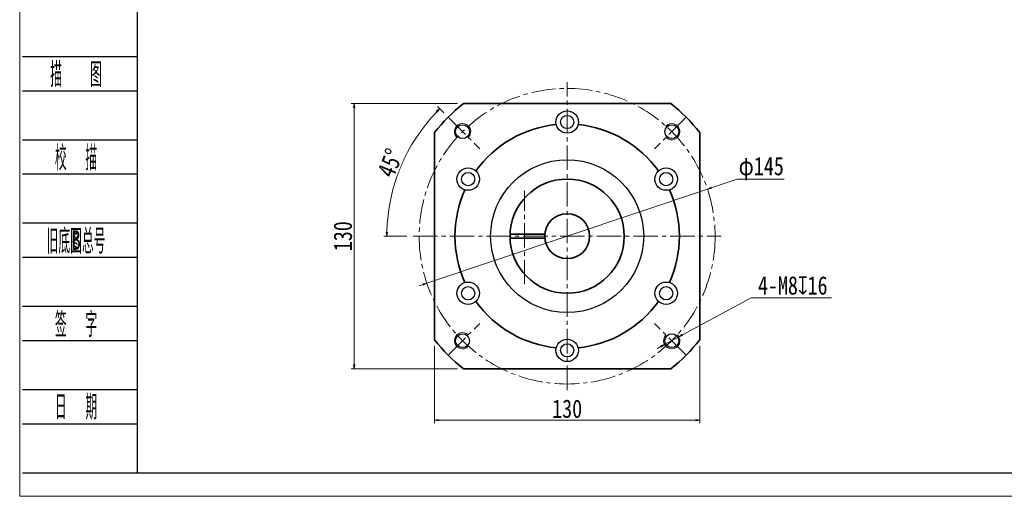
# Model space of a CAD drawing. Header units: millimetres. Extents: x -34 to 938, y -14 to 671.
# Tile 1 of 8: x -31 to 452, y -14 to 220. Entities that reach past the tile are written whole.
import ezdxf
from ezdxf.enums import TextEntityAlignment as Align

# ---------------------------------------------------------------- set-up
doc = ezdxf.new("R2010")
doc.units = ezdxf.units.MM
doc.linetypes.add('点画线', pattern=[18, 12, -2, 2, -2])
doc.layers.add('2细线层', color=4, linetype='Continuous')
doc.layers.add('6文字层', color=3, linetype='Continuous')
for name, color, linetype, lineweight in [('EB0', 7, 'Continuous', 35), ('中心线层', 1, '点画线', 18), ('图框_外框线', 7, 'Continuous', 18), ('尺寸线层', 3, 'Continuous', 18), ('粗实线层', 7, 'Continuous', 35), ('细实线层', 7, 'Continuous', 18)]:
    doc.layers.add(name, color=color, linetype=linetype, lineweight=lineweight)
doc.styles.add('PC_TEXTSTYLE', font='ISOCP.SHX', dxfattribs={"width": 0.707, "bigfont": 'GBCBIG.SHX'})
doc.styles.get("Standard").update_dxf_attribs({"font": 'SimSun.ttf'})
doc.styles.add('宋体', font='SimSun.ttf', dxfattribs={"width": 0.8})
doc.dimstyles.new('A水平标注$0', dxfattribs={"dimtxt": 3.5, "dimasz": 2, "dimexe": 1.5, "dimexo": 3, "dimgap": 1.1, "dimtad": 1, "dimtoh": 1, "dimdec": 4, "dimdsep": 46, "dimtxsty": '宋体', "dimblk": 'OPEN', "dimcen": 3, "dimclrd": 3, "dimclre": 3, "dimclrt": 6, "dimadec": 0, "dimazin": 0, "dimtm": 1e-09, "dimtfac": 1, "dimtdec": 4, "dimtix": 1, "dimtmove": 0, "dimatfit": 3, "dimldrblk": 'OPEN', "dimfxl": 0, "dimlwd": 13, "dimlwe": 13, "dimarcsym": 0})
doc.dimstyles.new('D直径标注φ25', dxfattribs={"dimtxt": 3.5, "dimasz": 2, "dimexe": 1, "dimexo": 3, "dimtad": 1, "dimtoh": 1, "dimdec": 1, "dimdsep": 46, "dimtxsty": '宋体', "dimblk": 'OPEN', "dimcen": 3, "dimclrd": 3, "dimclre": 3, "dimclrt": 130, "dimadec": 0, "dimazin": 0, "dimtm": 1e-09, "dimtfac": 1, "dimtdec": 1, "dimtmove": 0, "dimatfit": 0, "dimldrblk": 'OPEN', "dimfxl": 0, "dimlwd": 13, "dimlwe": 13, "dimarcsym": 0})
doc.dimstyles.new('螺孔(M8-7H)', dxfattribs={"dimtxt": 3.5, "dimasz": 2, "dimexe": 1.25, "dimexo": 3, "dimtad": 1, "dimtoh": 1, "dimdec": 4, "dimdsep": 46, "dimtxsty": '宋体', "dimblk": 'OPEN', "dimcen": 3, "dimclrd": 3, "dimclre": 3, "dimclrt": 2, "dimadec": 0, "dimazin": 0, "dimtm": 1e-09, "dimtfac": 1, "dimtdec": 4, "dimtmove": 0, "dimatfit": 3, "dimldrblk": 'OPEN', "dimfxl": 0, "dimlwd": 9, "dimlwe": 9, "dimarcsym": 0})

# ---------------------------------------------------------------- blocks, each defined once
blk = doc.blocks.new('_Open')
at = {"color": 0, "linetype": 'ByBlock', "lineweight": -2}
for p, q in [((-1, 0.17), (0, 0)), ((-1, -0.17), (0, 0)), ((0, 0), (-1, 0))]:
    blk.add_line(p, q, dxfattribs=at)
blk = doc.blocks.new('*D28')
at = {"layer": 'Defpoints', "color": 0, "transparency": 16777216}
for p in [(186.76, 178.48), (133.17, 48.48), (186.76, 48.48)]:
    blk.add_point(p, dxfattribs=at)
at = {"layer": '尺寸线层', "color": 3, "lineweight": 13, "transparency": 16777216}
for p, q in [((183.76, 178.48), (131.67, 178.48)), ((133.17, 176.48), (133.17, 50.48)), ((183.76, 48.48), (131.67, 48.48))]:
    blk.add_line(p, q, dxfattribs=at)
at = {"layer": '尺寸线层', "color": 3, "lineweight": 13, "transparency": 16777216, "xscale": 2, "yscale": 2, "zscale": 2}
for p, rotation in [((133.17, 178.48), 89.99999999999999), ((133.17, 48.48), 270)]:
    blk.add_blockref('_Open', p, dxfattribs=dict(at, rotation=rotation))
at = {"layer": '尺寸线层', "color": 6, "transparency": 16777216, "insert": (127.67, 113.48), "char_height": 9, "attachment_point": 5, "rotation": 90, "style": '宋体', "bg_fill": 3, "box_fill_scale": 1.1, "bg_fill_color": 257, "bg_fill_transparency": 0}
blk.add_mtext('130', dxfattribs=at)
blk = doc.blocks.new('*D29')
at = {"layer": 'Defpoints', "color": 0, "transparency": 16777216}
for p in [(179.23, 171.82), (194.71, 156.34), (162.07, 113.48), (313.07, 113.48)]:
    blk.add_point(p, dxfattribs=at)
at = {"layer": '尺寸线层', "color": 3, "lineweight": 13, "transparency": 16777216}
for p, q in [((177.11, 173.94), (174.02, 177.03)), ((159.07, 113.48), (147.7, 113.48))]:
    blk.add_line(p, q, dxfattribs=at)
blk.add_arc((237.57, 113.48), 88.37, 136.2968, 178.7032, dxfattribs=at)
at = {"layer": '尺寸线层', "color": 3, "lineweight": 13, "transparency": 16777216, "xscale": 2, "yscale": 2, "zscale": 2}
for p, rotation in [((175.08, 175.97), 45.64838103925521), ((149.2, 113.48), 269.3516189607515)]:
    blk.add_blockref('_Open', p, dxfattribs=dict(at, rotation=rotation))
at = {"layer": '尺寸线层', "color": 6, "transparency": 16777216, "insert": (150.89, 149.39), "char_height": 9, "attachment_point": 5, "rotation": 67.5, "style": '宋体', "bg_fill": 3, "box_fill_scale": 1.1, "bg_fill_color": 257, "bg_fill_transparency": 0}
blk.add_mtext('45%%d', dxfattribs=at)
at = {"layer": 'Defpoints', "color": 0, "transparency": 16777216}
blk.add_point((155.92, 147.3), dxfattribs=at)
blk = doc.blocks.new('*D30')
at = {"layer": 'Defpoints', "color": 0, "transparency": 16777216}
for p in [(306.3, 136.55), (168.83, 90.42)]:
    blk.add_point(p, dxfattribs=at)
at = {"layer": '尺寸线层', "color": 3, "lineweight": 13, "transparency": 16777216}
for p, q in [((320.88, 141.44), (308.2, 137.18)), ((343.98, 141.44), (320.88, 141.44)), ((168.83, 90.42), (306.3, 136.55)), ((166.94, 89.78), (165.04, 89.15))]:
    blk.add_line(p, q, dxfattribs=at)
at = {"layer": '尺寸线层', "color": 3, "lineweight": 13, "transparency": 16777216, "xscale": 2, "yscale": 2, "zscale": 2}
for p, rotation in [((306.3, 136.55), 198.5492004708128), ((168.83, 90.42), 18.54920047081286)]:
    blk.add_blockref('_Open', p, dxfattribs=dict(at, rotation=rotation))
at = {"layer": '尺寸线层', "color": 130, "transparency": 16777216, "insert": (332.68, 146.64), "char_height": 9, "attachment_point": 5, "style": '宋体', "bg_fill": 3, "box_fill_scale": 1.1, "bg_fill_color": 257, "bg_fill_transparency": 0}
blk.add_mtext('φ145', dxfattribs=at)
blk = doc.blocks.new('*D31')
at = {"layer": 'Defpoints', "color": 0, "transparency": 16777216}
for p in [(172.57, 62.68), (302.57, 62.68), (302.57, 23.3)]:
    blk.add_point(p, dxfattribs=at)
at = {"layer": '尺寸线层', "color": 3, "lineweight": 13, "transparency": 16777216}
for p, q in [((172.57, 59.68), (172.57, 21.8)), ((302.57, 59.68), (302.57, 21.8)), ((174.57, 23.3), (300.57, 23.3))]:
    blk.add_line(p, q, dxfattribs=at)
at = {"layer": '尺寸线层', "color": 3, "lineweight": 13, "transparency": 16777216, "xscale": 2, "yscale": 2, "zscale": 2, "rotation": 180}
blk.add_blockref('_Open', (172.57, 23.3), dxfattribs=at)
at = {"layer": '尺寸线层', "color": 3, "lineweight": 13, "transparency": 16777216, "xscale": 2, "yscale": 2, "zscale": 2}
blk.add_blockref('_Open', (302.57, 23.3), dxfattribs=at)
at = {"layer": '尺寸线层', "color": 6, "transparency": 16777216, "insert": (237.57, 28.8), "char_height": 9, "attachment_point": 5, "style": '宋体', "bg_fill": 3, "box_fill_scale": 1.1, "bg_fill_color": 257, "bg_fill_transparency": 0}
blk.add_mtext('130', dxfattribs=at)
blk = doc.blocks.new('*D32')
at = {"color": 3, "lineweight": 9, "transparency": 16777216}
for p, q in [((327.71, 83.19), (294.11, 65.07)), ((367.04, 83.19), (327.71, 83.19)), ((285.31, 60.32), (292.35, 64.12)), ((283.55, 59.37), (281.79, 58.42))]:
    blk.add_line(p, q, dxfattribs=at)
at = {"layer": 'Defpoints', "color": 0, "transparency": 16777216}
for p in [(292.35, 64.12), (285.31, 60.32)]:
    blk.add_point(p, dxfattribs=at)
at = {"color": 3, "lineweight": 9, "transparency": 16777216, "xscale": 2, "yscale": 2, "zscale": 2}
for p, rotation in [((292.35, 64.12), 208.3440103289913), ((285.31, 60.32), 28.34401032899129)]:
    blk.add_blockref('_Open', p, dxfattribs=dict(at, rotation=rotation))
at = {"color": 2, "transparency": 16777216, "insert": (348.12, 89.28), "char_height": 9, "attachment_point": 5, "style": '宋体', "bg_fill": 3, "box_fill_scale": 1.1, "bg_fill_color": 257, "bg_fill_transparency": 0}
blk.add_mtext('4-M8{\\famgdt|b0|i0|c0|p0;x}{16}', dxfattribs=at)

msp = doc.modelspace()

# ---------------------------------------------------------------- linework, layer by layer
for centre, radius in [((237.56707, 169.48376), 5.5), ((237.56707, 169.48376), 3.25), ((186.30182, 164.749), 3.4), ((288.83231, 164.749), 3.4), ((237.56707, 113.48376), 37.5), ((189.06964, 141.48376), 5.5), ((286.06449, 141.48376), 5.5), ((189.06964, 141.48376), 3.25), ((286.06449, 141.48376), 3.25), ((189.06964, 85.48376), 5.5), ((189.06964, 85.48376), 3.25), ((286.06449, 85.48376), 5.5), ((286.06449, 85.48376), 3.25), ((186.30182, 62.21852), 3.4), ((237.56707, 57.48376), 5.5), ((288.83231, 62.21852), 3.4), ((237.56707, 57.48376), 3.25)]:
    msp.add_circle(centre, radius)
at = {"layer": '2细线层'}
for p, q in [((-29.33261, 201.66859), (26.92166, 201.66859)), ((-29.33261, 184.84874), (26.92166, 184.84874)), ((-29.33261, 160.82037), (26.92166, 160.82037)), ((-29.33261, 144.00051), (26.92166, 144.00051)), ((-29.33261, 119.97214), (26.92166, 119.97214)), ((-29.33261, 103.15228), (26.92166, 103.15228)), ((-29.33261, 79.12391), (26.92166, 79.12391)), ((-29.33261, 62.30405), (26.92166, 62.30405)), ((-29.33261, 38.27568), (26.92166, 38.27568)), ((-29.33261, 21.45582), (26.92166, 21.45582)), ((-29.33261, -2.57254), (26.92166, -2.57254))]:
    msp.add_line(p, q, dxfattribs=at)
at = {"layer": 'EB0'}
for points in [[(186.76106, 178.48376), (288.37307, 178.48376)], [(172.56707, 62.67776), (172.56707, 164.28977)], [(302.56707, 164.28977), (302.56707, 62.67776)], [(288.37307, 48.48376), (186.76106, 48.48376)]]:
    msp.add_lwpolyline(points, dxfattribs=at)
for radius, start, end in [(82.5, 128.0122795, 141.9877205), (82.5, 38.0122795, 51.9877205), (55, 95.5857592, 144.4142408), (55, 35.5857592, 84.4142408), (55, 155.5857592, 204.4142408), (55, 335.5857592, 24.4142408), (55, 215.5857592, 264.4142408), (55, 275.5857592, 324.4142408), (82.5, 218.0122795, 231.9877205), (82.5, 308.0122795, 321.9877205)]:
    msp.add_arc((237.56707, 113.48376), radius, start, end, dxfattribs=at)
at = {"layer": '中心线层'}
for p, q in [((237.56707, 37.98376), (237.56707, 188.98376)), ((179.23076, 171.82007), (194.7061, 156.34472)), ((295.90337, 171.82007), (280.42803, 156.34472)), ((162.06707, 113.48376), (313.06707, 113.48376)), ((179.23076, 55.14745), (194.7061, 70.6228)), ((295.90337, 55.14745), (280.42803, 70.6228))]:
    msp.add_line(p, q, dxfattribs=at)
msp.add_circle((237.56707, 113.48376), 72.5, dxfattribs=at)
at = {"layer": '图框_外框线', "color": 3}
msp.add_lwpolyline([(-30.72419, -14.10171), (937.72606, -14.10171), (937.72606, 670.73096), (-30.72419, 670.73096)], close=True, dxfattribs=at)
at = {"layer": '图框_外框线', "color": 3, "lineweight": 25}
msp.add_lwpolyline([(26.92166, -2.57254), (926.19689, -2.57254), (926.19689, 659.20179), (26.92166, 659.20179)], close=True, dxfattribs=at)
at = {"layer": '细实线层'}
for centre, start, end in [((186.30182, 164.749), 315, 226.5807738), ((288.83231, 164.749), 225, 136.5807738), ((186.30182, 62.21852), 45, 316.5807738), ((288.83231, 62.21852), 135, 46.5807738)]:
    msp.add_arc(centre, 4, start, end, dxfattribs=at)

# ---------------------------------------------------------------- texts
at = {"layer": '6文字层', "color": 3, "style": 'PC_TEXTSTYLE'}
for s, width, p in [('描   图', 0.6667, (-3.1138, 193.25866)), ('校  描', 0.667, (-3.1138, 152.41044)), ('旧底图总号', 0.667, (-3.1138, 111.56221)), ('签  字', 0.667, (-3.1138, 70.71398)), ('日  期', 0.667, (-3.09882, 30.10557))]:
    msp.add_text(s, height=12.014185, dxfattribs=dict(at, width=width)).set_placement(p, align=Align.MIDDLE)
at = {"layer": '6文字层', "width": 0.707}
msp.add_text('B', height=9.61135, dxfattribs=at).set_placement((-3.1138, 111.56221), align=Align.MIDDLE)

# ---------------------------------------------------------------- next in the draw order: dimensions: what is measured, and where the dimension line sits
at = {"layer": '尺寸线层'}
dim = msp.add_linear_dim(base=(133.16804, 48.48376), p1=(186.76106, 178.48376), p2=(186.76106, 48.48376), angle=270, dimstyle='A水平标注$0', override={"dimtxt": 9, "dimdec": 1, "dimpost": '<>', "dimblk": 'Open', "dimtvp": 0.1, "dimtfill": 1, "dimtfillclr": 256}, dxfattribs=at)
dim.commit()
dim.dimension.update_dxf_attribs({"geometry": '*D28', "text_midpoint": (127.6686, 113.48376)})

# ---------------------------------------------------------------- next in the draw order: dimensions: what is measured, and where the dimension line sits
dim = msp.add_angular_dim_2l(base=(155.92444, 147.30124), line1=((162.06707, 113.48376), (313.06707, 113.48376)), line2=((179.23076, 171.82007), (194.7061, 156.34472)), dimstyle='A水平标注$0', override={"dimtxt": 9, "dimdec": 1, "dimpost": '<>', "dimblk": 'Open', "dimtvp": 0.1, "dimtfill": 1, "dimtfillclr": 256}, dxfattribs=at)
dim.commit()
dim.dimension.update_dxf_attribs({"geometry": '*D29', "text_midpoint": (150.89007, 149.38655)})
dim = msp.add_linear_dim(base=(302.56707, 23.29913), p1=(172.56707, 62.67776), p2=(302.56707, 62.67776), dimstyle='A水平标注$0', override={"dimtxt": 9, "dimdec": 1, "dimpost": '<>', "dimblk": 'Open', "dimtvp": 0.1, "dimtfill": 1, "dimtfillclr": 256}, dxfattribs=at)
dim.commit()
dim.dimension.update_dxf_attribs({"geometry": '*D31', "text_midpoint": (237.56707, 28.79857)})

# ---------------------------------------------------------------- next in the draw order: dimensions: what is measured, and where the dimension line sits
dim = msp.add_diameter_dim_2p(p1=(168.83338, 90.42014), p2=(306.30075, 136.54738), dimstyle='D直径标注φ25', override={"dimtxt": 9, "dimgap": 0.5, "dimpost": 'φ<>'}, dxfattribs=at)
dim.commit()
dim.dimension.update_dxf_attribs({"geometry": '*D30', "text_midpoint": (332.6819, 141.43915), "dimtype": 163})

# ---------------------------------------------------------------- next in the draw order: linework, layer by layer
at = {"layer": '中心线层'}
msp.add_line((216.58495, 89.87792), (216.58495, 135.92445), dxfattribs=at)
at = {"layer": '粗实线层'}
for p, q in [((209.56707, 114.48376), (226.61261, 114.48376)), ((209.56707, 112.48376), (226.61261, 112.48376))]:
    msp.add_line(p, q, dxfattribs=at)
for radius in [28, 11]:
    msp.add_circle((237.56707, 113.48376), radius, dxfattribs=at)

# ---------------------------------------------------------------- next in the draw order: dimensions: what is measured, and where the dimension line sits
dim = msp.add_diameter_dim_2p(p1=(285.31186, 60.31946), p2=(292.35276, 64.11758), text='4-M<>{\\famgdt|b0|i0|c0|p0;x}{16}', dimstyle='螺孔(M8-7H)', override={"dimtxt": 9, "dimgap": 1.5, "dimtad": 1, "dimtih": 0, "dimtoh": 1, "dimdec": 4, "dimlfac": 1, "dimpost": '<>', "dimcen": 0, "dimse1": 0, "dimse2": 0, "dimsd1": 0, "dimsd2": 0, "dimtix": 0, "dimtofl": 1, "dimatfit": 3, "dimtvp": 0.1})
dim.commit()
dim.dimension.update_dxf_attribs({"geometry": '*D32', "text_midpoint": (348.12327, 83.18809), "dimtype": 163})

doc.saveas('drawing.dxf')
